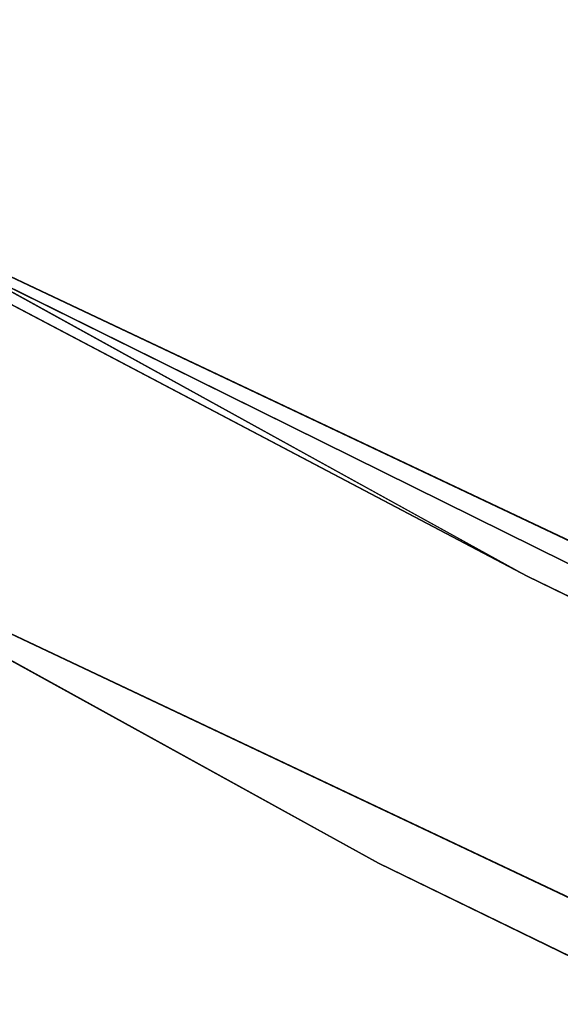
# Model space of a CAD drawing. Extents: x -950 to 950, y -950 to 950.
# Tile 95 of 256: x -427.34 to -422.33, y -818.91 to -809.77. Entities that reach past the tile are written whole.
import ezdxf

# ---------------------------------------------------------------- set-up
doc = ezdxf.new("R2010")
doc.units = 0
doc.layers.get('0').update_dxf_attribs({"color": 13, "linetype": 'CONTINUOUS'})

# ---------------------------------------------------------------- blocks, each defined once
blk = doc.blocks.new('OBJ_000001')
for p, q in [((-424.0141864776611, -817.5951530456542, 6.999972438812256), (-464.6883510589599, -795.1793216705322, 6.999972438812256)), ((-464.6883510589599, -795.1793216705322, 30.16272406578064), (-424.0141864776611, -817.5951530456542, 30.16272406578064)), ((-424.0141864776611, -817.5951530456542, 30.16272406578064), (-424.0141864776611, -817.5951530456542, 6.999972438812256)), ((-382.2475982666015, -837.9341247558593, 6.999972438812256), (-424.0141864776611, -817.5951530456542, 6.999972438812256)), ((-424.0141864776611, -817.5951530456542, 30.16272406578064), (-382.2475982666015, -837.9341247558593, 30.16272406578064))]:
    blk.add_line(p, q)
at = {"color": 8}
mesh = blk.add_polyface(dxfattribs=at)
corners = [(-464.6883510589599, -795.1793216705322, 30.16272406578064), (-424.0141864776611, -817.5951530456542, 6.999972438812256), (-464.6883510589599, -795.1793216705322, 6.999972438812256), (-424.0141864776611, -817.5951530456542, 30.16272406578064)]
mesh.append_faces([[corners[k] for k in face] for face in [(0, 1, 2), (1, 0, 3)]], dxfattribs={"vtx0": -1, "color": 8})
mesh = blk.add_polyface(dxfattribs=at)
corners = [(-424.0141864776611, -817.5951530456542, 30.16272406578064), (-382.2475982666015, -837.9341247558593, 6.999972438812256), (-424.0141864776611, -817.5951530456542, 6.999972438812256), (-382.2475982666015, -837.9341247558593, 30.16272406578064)]
mesh.append_faces([[corners[k] for k in face] for face in [(0, 1, 2), (1, 0, 3)]], dxfattribs={"vtx0": -1, "color": 8})
blk = doc.blocks.new('OBJ_000002')
for p, q in [((-463.1746837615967, -792.5891212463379), (-422.6330207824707, -814.9319435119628)), ((-422.6330207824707, -814.9319435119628), (-432.175800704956, -809.9114166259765, 15.79006241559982)), ((-381.0024707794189, -835.2047370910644), (-432.175800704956, -809.9114166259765, 15.79006241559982)), ((-351.1643938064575, -848.1775886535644, 15.79006241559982), (-432.175800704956, -809.9114166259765, 15.79006241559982)), ((-432.175800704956, -809.9114166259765), (-351.1643938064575, -848.1775886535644)), ((-351.1643938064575, -848.1775886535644, 2.999988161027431), (-432.175800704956, -809.9114166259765, 2.999988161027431)), ((-351.1643938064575, -848.1775886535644, 38.99984211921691), (-432.175800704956, -809.9114166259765, 38.99984211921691)), ((-433.5881175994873, -812.5582027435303), (-352.311973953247, -850.9493186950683)), ((-433.5881175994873, -812.5582027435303, 38.99984211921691), (-352.311973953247, -850.9493186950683, 38.99984211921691)), ((-352.311973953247, -850.9493186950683, 2.999988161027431), (-433.5881175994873, -812.5582027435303, 2.999988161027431)), ((-381.0024707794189, -835.2047370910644), (-422.6330207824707, -814.9319435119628))]:
    blk.add_line(p, q)
at = {"color": 2}
mesh = blk.add_polyface(dxfattribs=at)
corners = [(-432.175800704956, -809.9114166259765, 15.79006241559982), (-463.1746837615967, -792.5891212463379), (-422.6330207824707, -814.9319435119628)]
mesh.append_faces([[corners[k] for k in face] for face in [(0, 1, 2)]], dxfattribs={"color": 2})
mesh = blk.add_polyface(dxfattribs=at)
corners = [(-432.175800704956, -809.9114166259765, 15.79006241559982), (-422.6330207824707, -814.9319435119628), (-381.0024707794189, -835.2047370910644)]
mesh.append_faces([[corners[k] for k in face] for face in [(0, 1, 2)]], dxfattribs={"color": 2})
mesh = blk.add_polyface(dxfattribs=at)
corners = [(-432.175800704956, -809.9114166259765, 15.79006241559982), (-381.0024707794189, -835.2047370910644), (-351.1643938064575, -848.1775886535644, 15.79006241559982)]
mesh.append_faces([[corners[k] for k in face] for face in [(0, 1, 2)]], dxfattribs={"color": 2})
mesh = blk.add_polyface(dxfattribs=at)
corners = [(-351.1643938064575, -848.1775886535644, 2.999988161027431), (-432.175800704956, -809.9114166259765), (-351.1643938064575, -848.1775886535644), (-432.175800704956, -809.9114166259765, 2.999988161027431)]
mesh.append_faces([[corners[k] for k in face] for face in [(0, 1, 2), (1, 0, 3)]], dxfattribs={"vtx0": -1, "color": 2})
mesh = blk.add_polyface(dxfattribs=at)
corners = [(-351.1643938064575, -848.1775886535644, 38.99984211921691), (-432.175800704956, -809.9114166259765, 15.79006241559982), (-351.1643938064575, -848.1775886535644, 15.79006241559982), (-432.175800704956, -809.9114166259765, 38.99984211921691)]
mesh.append_faces([[corners[k] for k in face] for face in [(0, 1, 2), (1, 0, 3)]], dxfattribs={"vtx0": -1, "color": 2})
mesh = blk.add_polyface(dxfattribs=at)
corners = [(-433.5881175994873, -812.5582027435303, 38.99984211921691), (-352.311973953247, -850.9493186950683, 2.999988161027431), (-433.5881175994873, -812.5582027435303, 2.999988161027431), (-352.311973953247, -850.9493186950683, 38.99984211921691)]
mesh.append_faces([[corners[k] for k in face] for face in [(0, 1, 2), (1, 0, 3)]], dxfattribs={"vtx0": -1, "color": 2})
blk = doc.blocks.new('SKPC51C')
for name in ['OBJ_000001', 'OBJ_000002']:
    blk.add_blockref(name, (0, 0))

msp = doc.modelspace()

# ---------------------------------------------------------------- block references
msp.add_blockref('SKPC51C', (0, 0))

doc.saveas('drawing.dxf')
